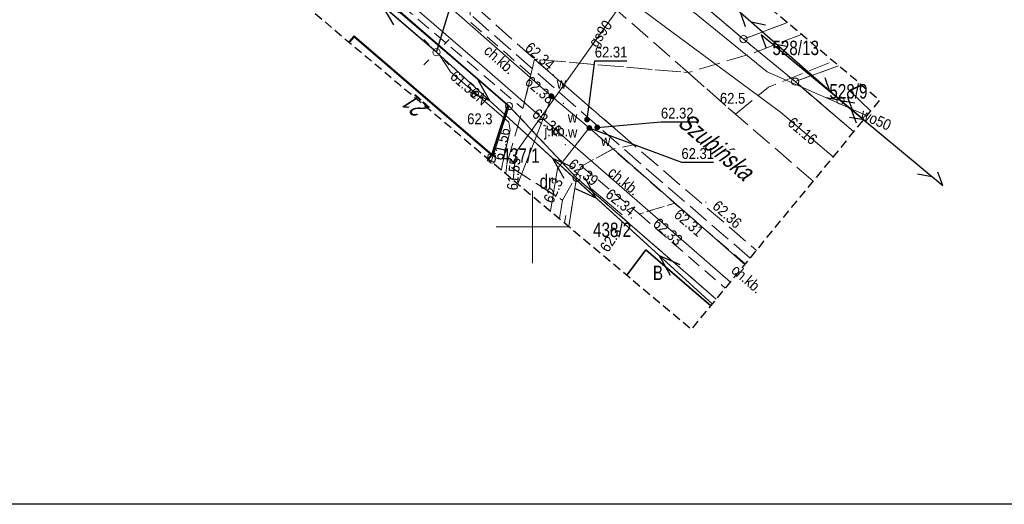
# Model space of a CAD drawing. Header units: metres. Extents: x 6473628 to 6474152, y 5887128 to 5887462.
# Tile 2 of 38: x 6473664 to 6473733, y 5887131 to 5887164. Entities that reach past the tile are written whole.
import ezdxf
from ezdxf.enums import TextEntityAlignment as Align

# ---------------------------------------------------------------- set-up
doc = ezdxf.new("R2010")
doc.units = ezdxf.units.M
doc.header["$MEASUREMENT"] = 0
for name, pattern in [('0.5_0.5', [1, 0.5, -0.5]), ('1.0_0.5', [1.5, 1, -0.5]), ('1.5_0.5', [2, 1.5, -0.5]), ('2', [0.9, 0.6, -0.3]), ('219-500', [0]), ('suep_nn_500', [0]), ('sutp_500', [0])]:
    doc.linetypes.add(name, pattern=pattern)
doc.layers.get('0').update_dxf_attribs({"color": 2, "linetype": 'CONTINUOUS', "lineweight": 5})
for name, color, linetype in [('202-punkt graniczny', 7, 'CONTINUOUS'), ('210-oznaczenie konturu użytku gruntowego', 7, 'CONTINUOUS'), ('211-numer działki ewidencyjnej', 7, 'CONTINUOUS'), ('217-kontur klasyfikacyjny', 7, 'CONTINUOUS'), ('218-kontur użytku gruntowego', 7, 'CONTINUOUS'), ('219-działka ewidencyjna', 7, 'CONTINUOUS'), ('238-Punkt adresowy budynku', 7, 'CONTINUOUS'), ('312-budynek ewidencyjny', 7, 'CONTINUOUS'), ('994-Nazwa ulicy', 7, 'CONTINUOUS'), ('bariera ochronna', 7, 'CONTINUOUS'), ('chodnik', 7, 'CONTINUOUS'), ('chodnik-Atr17', 7, 'CONTINUOUS'), ('jezdnia', 7, 'CONTINUOUS'), ('jezdnia-Atr17', 7, 'CONTINUOUS'), ('latarnia', 7, 'CONTINUOUS'), ('ogrodzenie trwałe', 7, 'CONTINUOUS'), ('pikieta naturalna', 7, 'CONTINUOUS'), ('pikieta naturalna-Atr2', 7, 'CONTINUOUS'), ('pikieta sztuczna', 7, 'CONTINUOUS'), ('pikieta sztuczna-Atr2', 7, 'CONTINUOUS'), ('przewód elektroenergetyczny niskiego napięcia', 7, 'CONTINUOUS'), ('przewód elektroenergetyczny podziemny', 7, 'CONTINUOUS'), ('przewód elektroenergetyczny podziemny-Atr1', 7, 'CONTINUOUS'), ('przewód gazowy', 7, 'CONTINUOUS'), ('przewód gazowy-Atr1', 7, 'CONTINUOUS'), ('przewód kanalizacyjny - ob. projektowany', 7, 'CONTINUOUS'), ('przewód telekomunikacyjny napowietrzny', 7, 'CONTINUOUS'), ('przewód wodociągowy', 7, 'CONTINUOUS'), ('przewód wodociągowy-Atr1', 7, 'CONTINUOUS'), ('Punkt budynku', 7, 'CONTINUOUS'), ('rzedna', 7, 'CONTINUOUS'), ('rzedna-Atr2', 7, 'CONTINUOUS'), ('słup przewodów napowietrznych', 7, 'CONTINUOUS'), ('Wstawianie ramki sekcyjnej z opisem', 7, 'CONTINUOUS'), ('Zakres', 7, 'CONTINUOUS'), ('zasuwa lub zawór', 7, 'CONTINUOUS'), ('zasuwa lub zawór-Atr17', 7, 'CONTINUOUS'), ('ściana oporowa (linia)', 7, 'CONTINUOUS')]:
    doc.layers.add(name, color=color, linetype=linetype)
doc.layers.add('M_Ramki do druku', color=7, linetype='CONTINUOUS', lineweight=25)
doc.layers.add('M_Ramki rysunków', color=2, linetype='CONTINUOUS', lineweight=25)
doc.styles.add('MCAD_TS', font='GENISO.SHX', dxfattribs={"width": 0.8, "oblique": 15})
doc.styles.get("Standard").update_dxf_attribs({"font": 'Working1250', "width": 0.75})
doc.linetypes.add('902-500', pattern='A,3.75,0,[1,ksztalty.shx,S=0.5,R=0,X=0,Y=0],3.75', length=7.5)
doc.linetypes.add('otdn_500_short', pattern='A,2.5,0,[21,ksztalty.shx,S=0.5,R=0,X=-1,Y=0],0.5', length=3)
doc.linetypes.add('otkb_500', pattern='A,1.75,0,[16,ksztalty.shx,S=1,R=0,X=0,Y=0],1.75', length=3.5)

# ---------------------------------------------------------------- blocks, each defined once
blk = doc.blocks.new('PUNKTBUD')
at = {"color": 0}
blk.add_circle((0, 0), 0.045, dxfattribs=at)
blk = doc.blocks.new('202')
at = {"color": 0, "linetype": 'Continuous', "lineweight": 0}
blk.add_circle((0, 0), 0.25, dxfattribs=at)
blk = doc.blocks.new('PW01')
at = {"linetype": 'Continuous', "lineweight": 13}
h = blk.add_hatch(color=0, dxfattribs=at)
edge = h.paths.add_edge_path()
edge.add_arc((0, 0), 0.045, 0, 360)
blk = doc.blocks.new('US15')
at = {"color": 0, "linetype": 'Continuous', "lineweight": 13}
blk.add_circle((0, 0), 0.25, dxfattribs=at)
blk = doc.blocks.new('SUEP1')
at = {"color": 0, "linetype": 'Continuous'}
for p, q in [((0, 0), (5, 0)), ((5, 0), (3.5, 0.5)), ((5, 0), (3.5, -0.5)), ((5, 0), (15, 0)), ((15, 0), (13.5, 0.5)), ((15, 0), (13.5, -0.5))]:
    blk.add_line(p, q, dxfattribs=at)
blk = doc.blocks.new('US25')
at = {"linetype": 'Continuous', "lineweight": 0}
h = blk.add_hatch(color=0, dxfattribs=at)
edge = h.paths.add_edge_path()
edge.add_arc((0, 0), 0.2, 0, 360)
blk = doc.blocks.new('SM01')
at = {"color": 0, "linetype": 'Continuous', "lineweight": 13}
for p, q in [((-0.53, 0.531), (-0.883, 0.884)), ((0.531, 0.531), (0.884, 0.884)), ((-0.53, -0.53), (-0.883, -0.883)), ((0.531, -0.53), (0.884, -0.883))]:
    blk.add_line(p, q, dxfattribs=at)
blk.add_circle((0, 0), 0.25, dxfattribs=at)
blk = doc.blocks.new('SUTP')
at = {"color": 0, "linetype": 'Continuous'}
for p, q in [((0, 0), (0.866, 0.5)), ((0, 0), (9.232, 0)), ((1.866, -0.5), (1, 0)), ((7.366, -0.5), (8.232, 0)), ((9.232, 0), (8.366, 0.5))]:
    blk.add_line(p, q, dxfattribs=at)
blk = doc.blocks.new('*U79')
at = {"layer": 'M_Ramki rysunków', "color": 0, "linetype": 'ByBlock', "lineweight": -2}
blk.add_lwpolyline([(15, 5), (15, 292), (415, 292), (415, 5)], close=True, dxfattribs=at)
at = {"layer": 'M_Ramki do druku', "style": 'MCAD_TS', "width": 0.8}
for tag, p in [('KOMENTARZ', (6.54, 30.57)), ('RYSUNEK', (10.28, 30.57)), ('DATA', (14.02, 30.57))]:
    blk.add_attdef(tag, p, '', height=2, rotation=90, dxfattribs=at)

msp = doc.modelspace()

# ---------------------------------------------------------------- linework, layer by layer
at = {"layer": '217-kontur klasyfikacyjny', "color": 3, "linetype": '1.5_0.5', "lineweight": 18, "flags": 128}
for points in [[(6473698.38, 5887158.38), (6473672.09, 5887180.88)], [(6473700.21, 5887175.27), (6473714.64, 5887163.02)], [(6473714.64, 5887163.02), (6473717.693, 5887164.162)], [(6473717.693, 5887164.162), (6473714.64, 5887163.02)], [(6473714.64, 5887163.02), (6473718.23, 5887160.07)], [(6473721.236, 5887161.175), (6473718.23, 5887160.07)], [(6473718.23, 5887160.07), (6473721.236, 5887161.175)], [(6473718.23, 5887160.07), (6473722.304, 5887156.598)], [(6473697.2, 5887154.68), (6473698.38, 5887158.38)], [(6473697.181, 5887154.514), (6473697.2, 5887154.68)]]:
    msp.add_lwpolyline(points, dxfattribs=at)
at = {"layer": '218-kontur użytku gruntowego', "color": 3, "linetype": '0.5_0.5', "lineweight": 18, "flags": 128}
for points in [[(6473698.38, 5887158.38), (6473672.09, 5887180.88)], [(6473672.09, 5887180.88), (6473698.38, 5887158.38)], [(6473700.21, 5887175.27), (6473714.64, 5887163.02)], [(6473714.64, 5887163.02), (6473700.21, 5887175.27)], [(6473714.64, 5887163.02), (6473717.693, 5887164.162)], [(6473717.693, 5887164.162), (6473714.64, 5887163.02)], [(6473714.64, 5887163.02), (6473718.23, 5887160.07)], [(6473718.23, 5887160.07), (6473714.64, 5887163.02)], [(6473721.236, 5887161.175), (6473718.23, 5887160.07)], [(6473718.23, 5887160.07), (6473721.236, 5887161.175)], [(6473718.23, 5887160.07), (6473722.304, 5887156.598)], [(6473722.304, 5887156.598), (6473718.23, 5887160.07)], [(6473698.38, 5887158.38), (6473697.2, 5887154.68)], [(6473697.2, 5887154.68), (6473698.38, 5887158.38)], [(6473703.06, 5887153.41), (6473698.38, 5887158.38)], [(6473698.38, 5887158.38), (6473703.06, 5887153.41)], [(6473697.2, 5887154.68), (6473697.181, 5887154.514)], [(6473697.181, 5887154.514), (6473697.2, 5887154.68)], [(6473703.06, 5887153.41), (6473702.528, 5887150.033)], [(6473702.528, 5887150.033), (6473703.06, 5887153.41)], [(6473712.758, 5887144.99), (6473703.06, 5887153.41)], [(6473703.06, 5887153.41), (6473712.758, 5887144.99)]]:
    msp.add_lwpolyline(points, dxfattribs=at)
at = {"layer": '219-działka ewidencyjna', "color": 7, "linetype": '219-500', "lineweight": 18, "flags": 128}
for points in [[(6473698.38, 5887158.38), (6473672.09, 5887180.88)], [(6473700.21, 5887175.27), (6473714.64, 5887163.02)], [(6473714.64, 5887163.02), (6473717.693, 5887164.162)], [(6473718.23, 5887160.07), (6473714.64, 5887163.02)], [(6473718.23, 5887160.07), (6473721.236, 5887161.175)], [(6473718.23, 5887160.07), (6473722.304, 5887156.598)], [(6473697.2, 5887154.68), (6473698.38, 5887158.38)], [(6473703.06, 5887153.41), (6473698.38, 5887158.38)], [(6473697.2, 5887154.68), (6473697.181, 5887154.514)], [(6473702.528, 5887150.033), (6473703.06, 5887153.41)], [(6473703.06, 5887153.41), (6473712.758, 5887144.99)]]:
    msp.add_lwpolyline(points, dxfattribs=at)
at = {"layer": '312-budynek ewidencyjny', "color": 7, "linetype": 'Continuous', "lineweight": 50, "flags": 128}
for points in [[(6473687.301, 5887162.794), (6473687.65, 5887163.2)], [(6473687.65, 5887163.2), (6473697.19, 5887154.99)], [(6473697.19, 5887154.99), (6473696.949, 5887154.709)]]:
    msp.add_lwpolyline(points, dxfattribs=at)
at = {"layer": 'bariera ochronna', "color": 7, "linetype": 'otkb_500', "lineweight": 18, "flags": 128}
for points in [[(6473704.12, 5887152.62), (6473706.22, 5887150.83)], [(6473702.238, 5887150.276), (6473702.31, 5887150.79)]]:
    msp.add_lwpolyline(points, dxfattribs=at)
at = {"layer": 'chodnik', "color": 7, "linetype": '1.0_0.5', "lineweight": 18, "flags": 128}
for points in [[(6473689.77, 5887166.33), (6473699.35, 5887158.2), (6473699.9, 5887160.54), (6473695.73, 5887164.16), (6473695.63, 5887165.64), (6473691.94, 5887168.89)], [(6473703.4, 5887154.21), (6473707.41, 5887150.9), (6473709.87, 5887151.64), (6473705.58, 5887155.4)]]:
    msp.add_lwpolyline(points, close=True, dxfattribs=at)
for points in [[(6473714.77, 5887147.437), (6473709.87, 5887151.64), (6473707.41, 5887150.9)], [(6473707.41, 5887150.9), (6473713.384, 5887145.751)]]:
    msp.add_lwpolyline(points, dxfattribs=at)
at = {"layer": 'jezdnia', "color": 7, "linetype": '1.5_0.5', "lineweight": 18, "flags": 128}
for points in [[(6473652.329, 5887203.539), (6473652.69, 5887203.18), (6473666.99, 5887190.41), (6473672.11, 5887186.17), (6473691.94, 5887168.89), (6473695.63, 5887165.64), (6473700.15, 5887161.62), (6473710.81, 5887160.7), (6473700.84, 5887169.41), (6473696.18, 5887173.39), (6473694.04, 5887175.06), (6473677.05, 5887189.86), (6473671.15, 5887195.09), (6473656.83, 5887207.79), (6473656.631, 5887207.989)], [(6473718.661, 5887163.346), (6473715.42, 5887162.08), (6473710.81, 5887160.7), (6473714.09, 5887157.81)], [(6473719.483, 5887153.168), (6473714.09, 5887157.81), (6473710.81, 5887160.7), (6473700.15, 5887161.62), (6473707.02, 5887155.69), (6473715.54, 5887148.373)], [(6473714.09, 5887157.81), (6473716.37, 5887159.69), (6473720.869, 5887161.485)], [(6473698.22, 5887154.33), (6473698.149, 5887153.702)], [(6473701.879, 5887150.577), (6473702.09, 5887151.85), (6473698.22, 5887154.33)]]:
    msp.add_lwpolyline(points, dxfattribs=at)
msp.add_lwpolyline([(6473700.15, 5887161.62), (6473699.9, 5887160.54), (6473699.33, 5887158.14), (6473698.22, 5887154.33), (6473702.09, 5887151.85), (6473703.4, 5887154.21), (6473705.58, 5887155.4), (6473707.02, 5887155.69)], close=True, dxfattribs=at)
at = {"layer": 'ogrodzenie trwałe', "color": 7, "linetype": '902-500', "lineweight": 35, "flags": 128}
for points in [[(6473697.19, 5887154.99), (6473698.3, 5887158.44), (6473689.3, 5887166.25)], [(6473723.48, 5887158.028), (6473722, 5887159.46), (6473722.836, 5887159.827)], [(6473723.48, 5887158.028), (6473722, 5887159.46), (6473722.836, 5887159.827)], [(6473706.563, 5887146.652), (6473707.88, 5887148.41), (6473712.382, 5887144.532)]]:
    msp.add_lwpolyline(points, dxfattribs=at)
at = {"layer": 'przewód elektroenergetyczny niskiego napięcia', "color": 1, "linetype": 'suep_nn_500', "lineweight": 18, "flags": 128}
for points in [[(6473664.33, 5887186.95), (6473693.35, 5887162.11)], [(6473693.35, 5887162.11), (6473664.33, 5887186.95)], [(6473700.44, 5887185.19), (6473693.35, 5887162.11)], [(6473693.35, 5887162.11), (6473712.487, 5887144.66)]]:
    msp.add_lwpolyline(points, dxfattribs=at)
at = {"layer": 'przewód elektroenergetyczny podziemny', "color": 1, "linetype": 'Continuous', "lineweight": 18, "flags": 128}
for points in [[(6473650.802, 5887201.96), (6473664.41, 5887188.84), (6473696.68, 5887161.03), (6473713.732, 5887146.174)], [(6473693.35, 5887162.11), (6473693.54, 5887161.94), (6473694.32, 5887160.76), (6473698.37, 5887157.26), (6473698.45, 5887156.71), (6473697.89, 5887154.17), (6473697.864, 5887153.942)]]:
    msp.add_lwpolyline(points, dxfattribs=at)
at = {"layer": 'przewód gazowy', "color": 40, "linetype": 'Continuous', "lineweight": 18, "flags": 128}
for points in [[(6473720.869, 5887154.853), (6473717.2, 5887157.96), (6473709.14, 5887163.91), (6473705.53, 5887166.61), (6473697.19, 5887174.59), (6473691.18, 5887179.57), (6473682.61, 5887186.7)], [(6473706.37, 5887165.98), (6473706.7, 5887166.45), (6473706.92, 5887166.73), (6473707.07, 5887166.61), (6473706.44, 5887165.82), (6473698.85, 5887155.15), (6473698.663, 5887153.272)]]:
    msp.add_lwpolyline(points, dxfattribs=at)
at = {"layer": 'przewód kanalizacyjny - ob. projektowany', "color": 34, "linetype": '1.5_0.5', "lineweight": 18, "flags": 128}
msp.add_lwpolyline([(6473715.108, 5887147.847), (6473708.43, 5887153.58), (6473693.4, 5887166.73), (6473676.78, 5887181.43), (6473665.33, 5887191.31), (6473655.13, 5887200.55), (6473652.192, 5887203.398)], dxfattribs=at)
at = {"layer": 'przewód telekomunikacyjny napowietrzny', "color": 30, "linetype": 'sutp_500', "lineweight": 18, "flags": 128}
for points in [[(6473684.6, 5887190.99), (6473721.37, 5887158.76)], [(6473721.37, 5887158.76), (6473722.982, 5887157.422)], [(6473722.982, 5887157.422), (6473721.37, 5887158.76)]]:
    msp.add_lwpolyline(points, dxfattribs=at)
at = {"layer": 'przewód wodociągowy', "color": 5, "linetype": 'Continuous', "lineweight": 18, "flags": 128}
for points in [[(6473694.47, 5887204.15), (6473694.31, 5887199.81), (6473695.66, 5887185.66), (6473697.86, 5887176.31), (6473711.1, 5887164.95), (6473716.29, 5887160.76), (6473723.215, 5887157.707)], [(6473651.481, 5887202.662), (6473655.27, 5887199.17), (6473669.43, 5887187.06), (6473701.34, 5887159.03), (6473703.95, 5887156.86)], [(6473701.34, 5887159.03), (6473699, 5887152.99)], [(6473701.262, 5887151.094), (6473701.75, 5887154.05), (6473703.95, 5887156.86)], [(6473703.95, 5887156.86), (6473714.736, 5887147.395)]]:
    msp.add_lwpolyline(points, dxfattribs=at)
at = {"layer": 'rzedna-Atr2', "color": 7, "flags": 128}
for points in [[(6473703.79, 5887157.44), (6473704.33, 5887161.51), (6473706.543, 5887161.51)], [(6473704.5, 5887156.9), (6473708.92, 5887157.28), (6473711.425, 5887157.28)], [(6473703.95, 5887156.86), (6473710.34, 5887154.48), (6473712.553, 5887154.48)]]:
    msp.add_lwpolyline(points, dxfattribs=at)
at = {"layer": 'Wstawianie ramki sekcyjnej z opisem', "color": 7, "linetype": 'Continuous', "lineweight": 13, "flags": 128}
for points in [[(6473700, 5887147.5), (6473700, 5887152.5)], [(6473697.5, 5887150), (6473702.5, 5887150)]]:
    msp.add_lwpolyline(points, dxfattribs=at)
at = {"layer": 'Zakres', "color": 5, "linetype": '2', "lineweight": 25, "flags": 128}
msp.add_lwpolyline([(6473676.81, 5887213.41), (6473667.74, 5887202.78), (6473659.01, 5887210.45), (6473646.22, 5887197.22), (6473711.04, 5887142.9), (6473724.09, 5887158.77), (6473713.27, 5887167.89), (6473715.19, 5887174.47), (6473715.74, 5887184.78), (6473715.02, 5887190.22), (6473713.69, 5887194.31), (6473713.69, 5887194.33), (6473711.51, 5887200.99), (6473711.05, 5887203.97), (6473710.6, 5887215.32), (6473712.4, 5887257.5), (6473712.5, 5887259.36), (6473715.25, 5887262.64), (6473716.97, 5887268.72), (6473717.54, 5887277.85), (6473718.7, 5887278.96), (6473734.03, 5887282.03), (6473761.49, 5887287.53), (6473786, 5887292.44), (6473816.32, 5887298.52), (6473820.72, 5887299.06), (6473856.75, 5887303.47), (6473865.02, 5887304.48), (6473879.04, 5887305.39), (6473905.86, 5887307.1), (6473929.16, 5887308.6), (6473952.76, 5887310.13), (6474012.11, 5887313.94), (6474012.19, 5887313.95), (6474034, 5887315.47), (6474034.15, 5887315.48), (6474067.2, 5887318.1), (6474070.83, 5887312.27), (6474109.78, 5887315.84), (6474119.74, 5887323.71), (6474125.77, 5887325.76), (6474130.41, 5887330.13), (6474132.82, 5887336.03), (6474132.55, 5887342.4), (6474129.75, 5887353.12), (6474127.58, 5887357.86), (6474123.91, 5887361.57), (6474119.19, 5887363.8), (6474113.99, 5887364.28), (6474112.58, 5887364.16), (6474098.55, 5887363.03), (6474089.61, 5887362.31), (6474048.91, 5887359.22), (6474048.87, 5887359.21), (6474015.96, 5887356.62), (6474003.54, 5887355.64), (6473983.11, 5887354.1), (6473951.21, 5887351.69), (6473913.79, 5887348.86), (6473912.21, 5887362.74), (6473912.21, 5887362.79), (6473909.47, 5887386.25), (6473908.51, 5887394.39), (6473921.49, 5887396.5), (6473947.61, 5887400.73), (6473971.66, 5887401.95), (6473989.34, 5887403.75), (6473994.99, 5887406.17), (6473999.9, 5887409.71), (6474003.01, 5887414.9), (6474003.81, 5887420.89), (6474002.18, 5887426.72), (6473998.38, 5887431.43), (6473993.03, 5887434.25), (6473960.42, 5887443.72), (6473954.98, 5887444.27), (6473941.62, 5887443.14), (6473941.16, 5887443.09), (6473938.74, 5887442.81), (6473932.71, 5887440.75), (6473928.97, 5887437.22), (6473827.76, 5887420.81), (6473827.74, 5887420.8), (6473818.01, 5887419.22), (6473821.59, 5887430.98), (6473827.8, 5887454.06), (6473804.74, 5887461.63), (6473793.55, 5887426.22), (6473796.12, 5887415.68), (6473722.82, 5887403.78), (6473688.63, 5887399.87), (6473687.59, 5887392.13), (6473687.54, 5887391.78), (6473687.03, 5887387.21), (6473674.53, 5887374.58), (6473675.94, 5887343.54), (6473681.38, 5887331.77), (6473680.33, 5887310.02), (6473679.31, 5887290.85), (6473677.82, 5887267.61), (6473677.79, 5887266.94), (6473677.55, 5887254.53), (6473677.46, 5887250.52), (6473677.46, 5887250.48), (6473677.12, 5887232.81), (6473677.12, 5887232.77), (6473676.91, 5887220.36), (6473676.91, 5887220.34), (6473676.81, 5887213.91)], close=True, dxfattribs=at)
at = {"layer": 'ściana oporowa (linia)', "color": 0, "lineweight": 18}
for p, q in [((6473696.892, 5887154.576), (6473696.942, 5887155.018)), ((6473696.942, 5887155.018), (6473697.19, 5887154.99)), ((6473696.892, 5887154.576), (6473697.14, 5887154.548))]:
    msp.add_line(p, q, dxfattribs=at)
at = {"layer": 'ściana oporowa (linia)', "color": 0, "linetype": 'otdn_500_short', "lineweight": 18}
for p, q in [((6473697.438, 5887154.962), (6473697.19, 5887154.99)), ((6473697.388, 5887154.52), (6473697.438, 5887154.962)), ((6473697.388, 5887154.52), (6473697.14, 5887154.548))]:
    msp.add_line(p, q, dxfattribs=at)

# ---------------------------------------------------------------- block references
at = {"layer": '202-punkt graniczny', "color": 7, "linetype": 'Continuous', "lineweight": 18}
for p in [(6473714.64, 5887163.02), (6473718.23, 5887160.07), (6473698.38, 5887158.38), (6473697.2, 5887154.68), (6473703.06, 5887153.41)]:
    msp.add_blockref('202', p, dxfattribs=at)
at = {"layer": 'latarnia', "color": 7, "linetype": 'Continuous', "lineweight": 18}
msp.add_blockref('SM01', (6473693.35, 5887162.11), dxfattribs=at)
at = {"layer": 'M_Ramki do druku', "xscale": 0.5, "yscale": 0.5, "zscale": 0.5}
msp.add_blockref('*U79', (6473630.135, 5887128.281), dxfattribs=at)
at = {"layer": 'pikieta naturalna', "color": 7, "linetype": 'Continuous', "lineweight": 13}
for p in [(6473698.59, 5887158.51), (6473717.2, 5887157.96), (6473701.99, 5887154.6), (6473706.86, 5887150.62)]:
    msp.add_blockref('PW01', p, dxfattribs=at)
at = {"layer": 'pikieta sztuczna', "color": 7, "linetype": 'Continuous', "lineweight": 13}
for p in [(6473701.46, 5887160.54), (6473702.15, 5887158.57), (6473702.29, 5887155.7), (6473701.96, 5887154.59), (6473709.87, 5887151.64), (6473712.03, 5887151.71), (6473707.41, 5887150.9), (6473706.88, 5887150.63)]:
    msp.add_blockref('PW01', p, dxfattribs=at)
at = {"layer": 'przewód elektroenergetyczny niskiego napięcia', "color": 1, "linetype": 'Continuous', "lineweight": 18}
for p, rotation in [((6473693.35, 5887162.11), 72.923), ((6473693.35, 5887162.11), 139.438), ((6473693.35, 5887162.11), 317.64), ((6473712.487, 5887144.66), 137.64)]:
    msp.add_blockref('SUEP1', p, dxfattribs=dict(at, rotation=rotation))
at = {"layer": 'przewód telekomunikacyjny napowietrzny', "color": 30, "linetype": 'Continuous', "lineweight": 18}
for p, rotation in [((6473721.37, 5887158.76), 138.764), ((6473722.982, 5887157.422), 140.306), ((6473721.37, 5887158.76), 320.306)]:
    msp.add_blockref('SUTP', p, dxfattribs=dict(at, rotation=rotation))
at = {"layer": 'Punkt budynku', "color": 5, "linetype": 'Continuous', "lineweight": 18}
for p in [(6473687.65, 5887163.2), (6473697.19, 5887154.99)]:
    msp.add_blockref('PUNKTBUD', p, dxfattribs=at)
at = {"layer": 'rzedna', "color": 7, "linetype": 'Continuous', "lineweight": 18}
for p in [(6473694.32, 5887160.76), (6473717.2, 5887157.96), (6473703.79, 5887157.44), (6473704.5, 5887156.9), (6473703.95, 5887156.86), (6473698.85, 5887155.15), (6473697.89, 5887154.17)]:
    msp.add_blockref('PW01', p, dxfattribs=at)
at = {"layer": 'słup przewodów napowietrznych', "color": 7, "linetype": 'Continuous', "lineweight": 18}
msp.add_blockref('US15', (6473721.37, 5887158.76), dxfattribs=at)
at = {"layer": 'zasuwa lub zawór', "color": 5, "linetype": 'Continuous', "lineweight": 18}
for p in [(6473701.34, 5887159.03), (6473703.79, 5887157.44), (6473703.95, 5887156.86), (6473704.5, 5887156.9)]:
    msp.add_blockref('US25', p, dxfattribs=at)

# ---------------------------------------------------------------- texts
at = {"layer": '210-oznaczenie konturu użytku gruntowego', "color": 3, "linetype": 'Continuous', "lineweight": 18, "width": 0.79}
for s, p in [('dr', (6473700.5, 5887152.65)), ('B', (6473708.36, 5887146.32))]:
    msp.add_text(s, height=1, dxfattribs=at).set_placement(p)
at = {"layer": '211-numer działki ewidencyjnej', "color": 7, "linetype": 'Continuous', "lineweight": 18, "width": 0.79}
for s, p in [('528/13', (6473716.65, 5887161.91)), ('528/9', (6473720.6, 5887158.9)), ('437/1', (6473697.86, 5887154.45)), ('438/2', (6473704.21, 5887149.3))]:
    msp.add_text(s, height=1, dxfattribs=at).set_placement(p)
at = {"layer": '238-Punkt adresowy budynku', "color": 7, "linetype": 'Continuous', "lineweight": 25, "oblique": 15, "width": 0.79}
msp.add_text('21', height=1.25, rotation=137.808, dxfattribs=at).set_placement((6473692.4, 5887158.75), align=Align.CENTER)
at = {"layer": '994-Nazwa ulicy', "color": 7, "linetype": 'Continuous', "lineweight": 25, "oblique": 15, "width": 0.79}
msp.add_text('Szubińska', height=1.25, rotation=319.43, dxfattribs=at).set_placement((6473710.01, 5887157.1))
at = {"layer": 'chodnik-Atr17', "color": 7, "width": 0.9}
for rotation, p in [(318.953, (6473696.57, 5887162.11)), (320.462, (6473705.18, 5887153.66)), (319.378, (6473713.73, 5887146.9)), (319.378, (6473713.73, 5887146.9))]:
    msp.add_text('ch.kb.', height=0.75, rotation=rotation, dxfattribs=at).set_placement(p)
at = {"layer": 'jezdnia-Atr17', "color": 7, "width": 0.9}
msp.add_text('j.kb.', height=0.75, dxfattribs=at).set_placement((6473700.83, 5887156.28))
at = {"layer": 'pikieta naturalna-Atr2', "color": 7, "width": 0.9}
for s, p in [('62.5', (6473713.01, 5887158.54)), ('62.3', (6473695.48, 5887157.12))]:
    msp.add_text(s, height=0.75, dxfattribs=at).set_placement(p)
msp.add_text('62.3', height=0.75, rotation=65.017, dxfattribs=at).set_placement((6473700.73, 5887151.89), align=Align.TOP_LEFT)
msp.add_text('62.3', height=0.75, rotation=56.375, dxfattribs=at).set_placement((6473705.25, 5887148.19))
at = {"layer": 'pikieta sztuczna-Atr2', "color": 7, "width": 0.9}
for s, rotation, p in [('62.34', 318.821, (6473699.43, 5887162.31)), ('62.36', 319.667, (6473699.92, 5887157.71)), ('62.39', 321.17, (6473702.43, 5887154.21)), ('62.34', 321.17, (6473705.01, 5887152.13)), ('62.36', 317.958, (6473712.43, 5887151.35)), ('62.33', 319.243, (6473708.3, 5887150.13))]:
    msp.add_text(s, height=0.75, rotation=rotation, dxfattribs=at).set_placement(p)
for s, rotation, p in [('62.38', 318.953, (6473699.92, 5887160.52)), ('62.31', 319.378, (6473710.25, 5887151.31))]:
    msp.add_text(s, height=0.75, rotation=rotation, dxfattribs=at).set_placement(p, align=Align.TOP_LEFT)
at = {"layer": 'przewód elektroenergetyczny podziemny-Atr1', "color": 1, "width": 0.9}
msp.add_text('eN', height=0.75, rotation=319.166, dxfattribs=at).set_placement((6473695.9, 5887159.4), align=Align.MIDDLE_LEFT)
at = {"layer": 'przewód gazowy-Atr1', "color": 40, "width": 0.9}
msp.add_text('gs90', height=0.75, rotation=54.574, dxfattribs=at).set_placement((6473704.15, 5887162.6), align=Align.MIDDLE_LEFT)
at = {"layer": 'przewód wodociągowy-Atr1', "color": 5, "width": 0.9}
msp.add_text('wo50', height=0.75, rotation=336.206, dxfattribs=at).set_placement((6473722.85, 5887157.87), align=Align.MIDDLE_LEFT)
at = {"layer": 'rzedna-Atr2', "color": 7, "width": 0.9}
for s, p in [('62.31', (6473704.33, 5887161.518)), ('62.32', (6473708.92, 5887157.288)), ('62.31', (6473710.34, 5887154.488))]:
    msp.add_text(s, height=0.75, dxfattribs=at).set_placement(p, align=Align.BOTTOM_LEFT)
for s, rotation, p in [('61.56', 319.166, (6473694.48, 5887160.62)), ('61.16', 319.746, (6473717.88, 5887157.39)), ('61.55', 84.307, (6473698.59, 5887152.55))]:
    msp.add_text(s, height=0.75, rotation=rotation, dxfattribs=at).set_placement(p, align=Align.MIDDLE_LEFT)
msp.add_text('61.56', height=0.75, rotation=77.566, dxfattribs=at).set_placement((6473697.98, 5887154.57))
at = {"layer": 'zasuwa lub zawór-Atr17', "color": 5, "width": 0.9}
for p in [(6473701.69, 5887159.58), (6473702.46, 5887157.22), (6473702.47, 5887156.19), (6473704.76, 5887155.61)]:
    msp.add_text('w', height=0.75, dxfattribs=at).set_placement(p)

doc.saveas('drawing.dxf')
